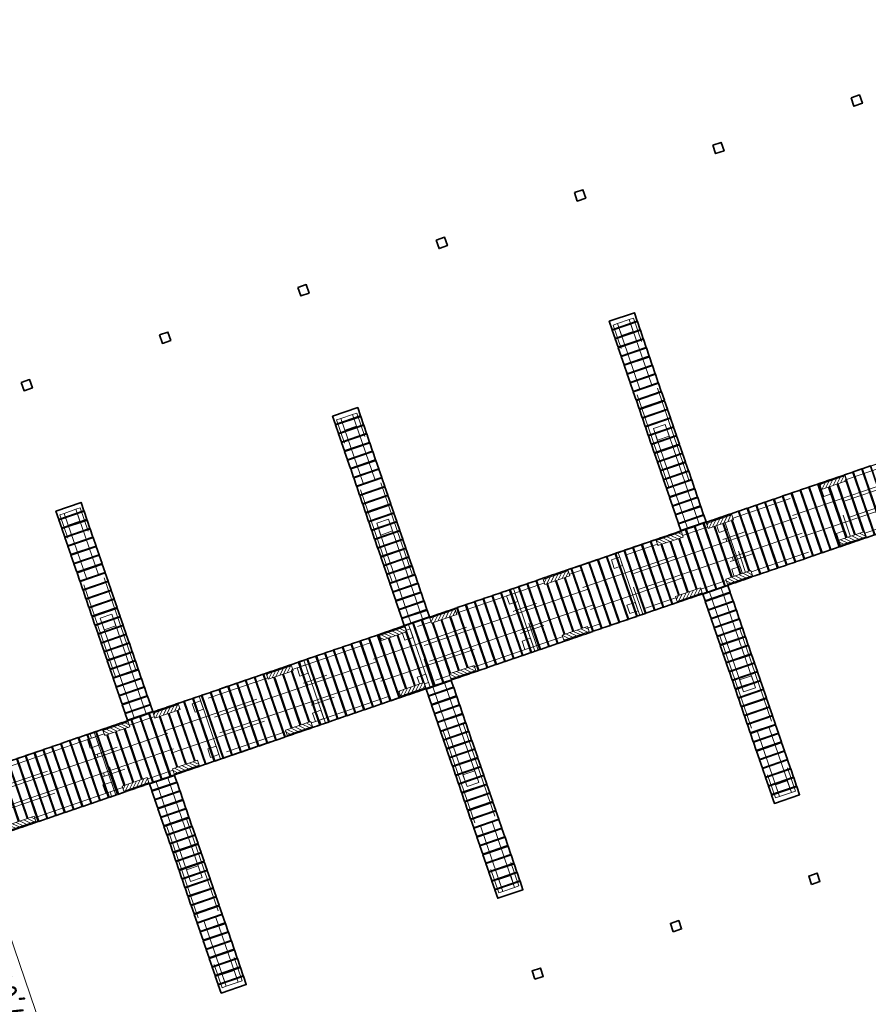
# Model space of a CAD drawing. Header units: metres. Extents: x 264779 to 275389, y 575281 to 580396.
# Tile 5 of 174: x 265213 to 265232, y 576878 to 576900. Entities that reach past the tile are written whole.
import ezdxf

# ---------------------------------------------------------------- set-up
doc = ezdxf.new("R2010")
doc.units = ezdxf.units.M
doc.set_wipeout_variables(frame=1)
doc.linetypes.add('HIDDEN', pattern=[9.525, 6.35, -3.175])
doc.layers.add('B-WE-KL-TRACE-A', color=9, linetype='Continuous', lineweight=13, true_color=0x808080)
for name, color, linetype, lineweight in [('N-WA-RI-DETAIL1-G', 1, 'HIDDEN', 18), ('N-WE-IE-MEUBILAIR_WATERWEGMEUBILAIR_KIKKER-S', 11, 'Continuous', 18), ('N-XX-AL-TOPOGRAFIE-G', 7, 'Continuous', 35), ('X-XX-AL-AANPIJLING-T25', 7, 'Continuous', 25)]:
    doc.layers.add(name, color=color, linetype=linetype, lineweight=lineweight)
doc.layers.add('X-XX-AL-HULPLAAG-G', color=6, linetype='Continuous', lineweight=18, plot=False)
doc.styles.add('NLCS-ISO-ANNOTATIVE-T25', font='NLCS-ISO.ttf', dxfattribs={"height": 2.5})
doc.dimstyles.new('NLCS-ANNOTATIVE-T25-SCHRAP', dxfattribs={"dimtxt": 2.5, "dimasz": 1.4, "dimexe": 2, "dimexo": 2, "dimgap": 0.7, "dimtad": 1, "dimzin": 0, "dimtxsty": 'NLCS-ISO-ANNOTATIVE-T25', "dimblk": 'OBLIQUE', "dimcen": 2.5, "dimdle": 2, "dimclrd": 256, "dimclre": 256, "dimclrt": 256, "dimadec": 1, "dimazin": 0, "dimtfac": 1, "dimtofl": 0, "dimtmove": 1, "dimatfit": 0, "dimldrblk": 'OBLIQUE', "dimfxl": 2, "dimfxlon": 1, "dimtfillclr": 256, "dimtolj": 1, "dimtzin": 0, "dimlwd": 18, "dimlwe": 18, "dimarcsym": 0})

# ---------------------------------------------------------------- blocks, each defined once
blk = doc.blocks.new('_Oblique')
at = {"color": 0, "linetype": 'ByBlock', "lineweight": -2}
blk.add_line((-0.5, -0.5), (0.5, 0.5), dxfattribs=at)
blk = doc.blocks.new('*D231')
at = {"layer": 'Defpoints', "color": 0, "transparency": 16777216}
for p in [(265212.577, 576882.13), (265211.643, 576881.81), (265214.848, 576875.508)]:
    blk.add_point(p, dxfattribs=at)
at = {"layer": 'X-XX-AL-AANPIJLING-T25', "lineweight": 18, "transparency": 16777216}
for p, q in [((265214.043, 576874.81), (265211.513, 576882.188)), ((265212.021, 576881.939), (265211.265, 576881.68)), ((265214.292, 576875.318), (265213.535, 576875.058))]:
    blk.add_line(p, q, dxfattribs=at)
at = {"layer": 'X-XX-AL-AANPIJLING-T25', "lineweight": 18, "transparency": 16777216, "xscale": 0.28, "yscale": 0.28, "zscale": 0.28}
for p, rotation in [((265211.643, 576881.81), 108.9252019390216), ((265213.913, 576875.188), 288.9252019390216)]:
    blk.add_blockref('_Oblique', p, dxfattribs=dict(at, rotation=rotation))
at = {"layer": 'X-XX-AL-AANPIJLING-T25', "transparency": 16777216, "insert": (265212.362, 576878.356), "char_height": 0.5, "attachment_point": 5, "rotation": 108.9252, "style": 'NLCS-ISO-ANNOTATIVE-T25', "bg_fill": 3, "box_fill_scale": 1.1, "bg_fill_color": 256, "bg_fill_true_color": 13158600, "bg_fill_transparency": 0}
blk.add_mtext('\\A1;7,00', dxfattribs=at)
blk = doc.blocks.new('*D235')
at = {"layer": 'Defpoints', "color": 0, "transparency": 16777216}
for p in [(265211.78, 576894.014), (265206.753, 576890.176), (265213.402, 576889.284)]:
    blk.add_point(p, dxfattribs=at)
at = {"layer": 'X-XX-AL-AANPIJLING-T25', "lineweight": 18, "transparency": 16777216}
for p, q in [((265211.91, 576893.635), (265211.65, 576894.392)), ((265205.726, 576891.938), (265212.158, 576894.143)), ((265206.234, 576891.689), (265205.975, 576892.446))]:
    blk.add_line(p, q, dxfattribs=at)
at = {"layer": 'X-XX-AL-AANPIJLING-T25', "lineweight": 18, "transparency": 16777216, "xscale": 0.28, "yscale": 0.28, "zscale": 0.28}
for p, rotation in [((265211.78, 576894.014), 18.9252019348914), ((265206.104, 576892.068), 198.9252019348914)]:
    blk.add_blockref('_Oblique', p, dxfattribs=dict(at, rotation=rotation))
at = {"layer": 'X-XX-AL-AANPIJLING-T25', "transparency": 16777216, "insert": (265208.8, 576893.457), "char_height": 0.5, "attachment_point": 5, "rotation": 18.9252, "style": 'NLCS-ISO-ANNOTATIVE-T25', "bg_fill": 3, "box_fill_scale": 1.1, "bg_fill_color": 256, "bg_fill_true_color": 13158600, "bg_fill_transparency": 0}
blk.add_mtext('\\A1;6,00', dxfattribs=at)
blk = doc.blocks.new('Kikker')
blk.add_wipeout([(0, 0.6), (0, 0), (3, 0), (3, 0.6)])
at = {"layer": 'N-WE-IE-MEUBILAIR_WATERWEGMEUBILAIR_KIKKER-S'}
h = blk.add_hatch(dxfattribs=at)
h.set_pattern_fill('ANSI31', color=256, scale=0.1, angle=-138.5509)
h.set_pattern_definition([(225, (1.68545, 2.0885), (0.224506, -0.224506), [])])
h.paths.add_polyline_path([(3, 0), (0, 0), (0, 0.6), (3, 0.6)])
blk.add_lwpolyline([(3, 0), (0, 0), (0, 0.6), (3, 0.6)], close=True, dxfattribs=at)

msp = doc.modelspace()

# ---------------------------------------------------------------- hatches: boundary and pattern name
at = {"layer": 'B-WE-KL-TRACE-A'}
h = msp.add_hatch(dxfattribs=at)
h.set_pattern_fill('DOTS', color=256, scale=0.5)
h.set_pattern_definition([(360, (265213.50372, 576754.34745), (0.079375, 0.15875), [0, -0.15875])])
edge = h.paths.add_edge_path()
edge.add_line((265245.427, 576937.04), (265177.867, 576914.053))
edge.add_arc((265180.15, 576907.436), 7, 109.0342, 199.0537)
edge.add_line((265173.534, 576905.151), (265198.213, 576833.693))
edge.add_line((265198.213, 576833.693), (265187.391, 576829.955))
edge.add_line((265187.391, 576829.955), (265213.504, 576754.347))
edge.add_line((265213.504, 576754.347), (265157.98, 576735.275))
edge.add_line((265157.98, 576735.275), (265156.42, 576734.739))
edge.add_line((265156.42, 576734.739), (265144.825, 576730.757))
edge.add_line((265144.825, 576730.757), (265165.437, 576670.748))
edge.add_line((265165.437, 576670.748), (265167.329, 576671.398))
edge.add_line((265167.329, 576671.398), (265174.209, 576651.367))
edge.add_line((265174.209, 576651.367), (265191.294, 576657.235))
edge.add_line((265191.294, 576657.235), (265191.904, 576655.462))
edge.add_line((265191.904, 576655.462), (265217.468, 576664.243))
edge.add_line((265217.468, 576664.243), (265217.969, 576662.782))
edge.add_line((265217.969, 576662.782), (265246.735, 576672.662))
edge.add_line((265246.735, 576672.662), (265218.131, 576755.937))
edge.add_line((265218.131, 576755.937), (265215.395, 576754.997))
edge.add_line((265215.395, 576754.997), (265189.934, 576828.717))
edge.add_line((265189.934, 576828.717), (265200.757, 576832.455))
edge.add_line((265200.757, 576832.455), (265175.424, 576905.804))
edge.add_arc((265180.15, 576907.436), 5, 109.0788, 199.0537, ccw=False)
edge.add_line((265178.516, 576912.161), (265246.071, 576935.147))
edge.add_line((265246.071, 576935.147), (265245.427, 576937.04))
h.paths.add_polyline_path([(265147.366, 576729.515), (265166.679, 576673.289), (265168.57, 576673.939), (265175.451, 576653.908), (265192.536, 576659.776), (265193.145, 576658.003), (265218.709, 576666.784), (265219.211, 576665.323), (265244.194, 576673.904), (265216.889, 576753.395)], flags=16)

# ---------------------------------------------------------------- linework, layer by layer
at = {"layer": 'N-WA-RI-DETAIL1-G', "ltscale": 0.35, "flags": 128}
for points in [[(265227.664, 576888.878), (265226.075, 576893.513), (265225.981, 576893.481), (265227.57, 576888.845)], [(265226.075, 576893.513), (265226.34, 576893.604), (265226.431, 576893.339), (265226.166, 576893.248)], [(265227.929, 576888.969), (265226.34, 576893.604), (265226.435, 576893.636), (265228.024, 576889.001)], [(265219.832, 576891.372), (265220.097, 576891.463), (265220.188, 576891.198), (265219.923, 576891.108)], [(265221.686, 576886.828), (265220.097, 576891.463), (265220.191, 576891.496), (265221.781, 576886.861)], [(265221.421, 576886.737), (265219.832, 576891.372), (265219.737, 576891.34), (265221.327, 576886.705)], [(265226.886, 576891.148), (265227.151, 576891.239), (265227.242, 576890.974), (265226.977, 576890.883)], [(265233.127, 576890.645), (265228.397, 576889.023), (265228.364, 576889.118), (265233.094, 576890.74)], [(265233.273, 576890.217), (265228.544, 576888.595), (265228.519, 576888.666), (265233.249, 576890.288)], [(265230.821, 576889.971), (265231.307, 576888.552), (265231.378, 576888.576), (265230.892, 576889.995)], [(265233.395, 576889.862), (265228.665, 576888.241), (265228.69, 576888.17), (265233.419, 576889.791)], [(265230.667, 576889.802), (265230.856, 576889.867), (265230.921, 576889.677), (265230.732, 576889.613)], [(265213.589, 576889.232), (265213.854, 576889.323), (265213.944, 576889.058), (265213.68, 576888.967)], [(265215.443, 576884.688), (265213.854, 576889.323), (265213.948, 576889.355), (265215.537, 576884.72)], [(265233.542, 576889.434), (265228.812, 576887.813), (265228.844, 576887.718), (265233.574, 576889.34)], [(265220.643, 576889.008), (265220.908, 576889.098), (265220.998, 576888.834), (265220.734, 576888.743)], [(265228.397, 576889.023), (265223.667, 576887.402), (265223.635, 576887.496), (265228.364, 576889.118)], [(265228.302, 576888.991), (265228.491, 576889.056), (265228.556, 576888.867), (265228.367, 576888.802)], [(265228.456, 576889.16), (265228.942, 576887.741), (265229.013, 576887.765), (265228.527, 576889.184)], [(265231.082, 576888.591), (265231.271, 576888.656), (265231.207, 576888.845), (265231.017, 576888.78)], [(265228.544, 576888.595), (265223.814, 576886.974), (265223.79, 576887.045), (265228.519, 576888.666)], [(265226.091, 576888.349), (265226.577, 576886.93), (265226.648, 576886.954), (265226.162, 576888.373)], [(265228.665, 576888.241), (265223.936, 576886.619), (265223.96, 576886.548), (265228.69, 576888.17)], [(265225.937, 576888.18), (265226.127, 576888.245), (265226.191, 576888.056), (265226.002, 576887.991)], [(265228.717, 576887.78), (265228.907, 576887.845), (265228.842, 576888.034), (265228.653, 576887.969)], [(265228.812, 576887.813), (265224.082, 576886.191), (265224.115, 576886.096), (265228.844, 576887.718)], [(265223.667, 576887.402), (265218.937, 576885.78), (265218.905, 576885.875), (265223.635, 576887.496)], [(265223.726, 576887.538), (265224.213, 576886.119), (265224.284, 576886.144), (265223.797, 576887.562)], [(265228.144, 576887.478), (265229.734, 576882.843), (265229.639, 576882.81), (265228.05, 576887.445)], [(265228.409, 576887.569), (265229.999, 576882.934), (265230.093, 576882.966), (265228.504, 576887.601)], [(265223.573, 576887.369), (265223.762, 576887.434), (265223.827, 576887.245), (265223.637, 576887.18)], [(265226.353, 576886.969), (265226.542, 576887.034), (265226.477, 576887.223), (265226.288, 576887.158)], [(265223.814, 576886.974), (265219.084, 576885.352), (265219.06, 576885.423), (265223.79, 576887.045)], [(265214.4, 576886.867), (265214.664, 576886.958), (265214.755, 576886.693), (265214.49, 576886.602)], [(265223.936, 576886.619), (265219.206, 576884.997), (265219.23, 576884.926), (265223.96, 576886.548)], [(265221.208, 576886.558), (265221.397, 576886.623), (265221.462, 576886.434), (265221.273, 576886.369)], [(265221.361, 576886.727), (265221.848, 576885.308), (265221.919, 576885.333), (265221.432, 576886.752)], [(265223.988, 576886.158), (265224.177, 576886.223), (265224.112, 576886.412), (265223.923, 576886.348)], [(265224.082, 576886.191), (265219.353, 576884.569), (265219.385, 576884.475), (265224.115, 576886.096)], [(265218.996, 576885.916), (265219.483, 576884.498), (265219.554, 576884.522), (265219.067, 576885.941)], [(265218.937, 576885.78), (265214.208, 576884.158), (265214.175, 576884.253), (265218.905, 576885.875)], [(265218.843, 576885.748), (265219.032, 576885.812), (265219.097, 576885.623), (265218.908, 576885.558)], [(265221.623, 576885.348), (265221.812, 576885.412), (265221.747, 576885.602), (265221.558, 576885.537)], [(265222.166, 576885.428), (265223.755, 576880.793), (265223.85, 576880.825), (265222.261, 576885.461)], [(265228.923, 576885.208), (265229.188, 576885.298), (265229.097, 576885.563), (265228.832, 576885.473)], [(265219.084, 576885.352), (265214.354, 576883.73), (265214.33, 576883.801), (265219.06, 576885.423)], [(265221.901, 576885.337), (265223.49, 576880.702), (265223.396, 576880.67), (265221.807, 576885.305)], [(265216.478, 576884.937), (265216.667, 576885.002), (265216.732, 576884.812), (265216.543, 576884.748)], [(265216.632, 576885.106), (265217.118, 576883.687), (265217.189, 576883.711), (265216.702, 576885.13)], [(265219.206, 576884.997), (265214.476, 576883.376), (265214.5, 576883.305), (265219.23, 576884.926)], [(265219.258, 576884.537), (265219.447, 576884.602), (265219.382, 576884.791), (265219.193, 576884.726)], [(265219.353, 576884.569), (265214.623, 576882.948), (265214.655, 576882.853), (265219.385, 576884.475)], [(265214.208, 576884.158), (265209.478, 576882.537), (265209.446, 576882.631), (265214.175, 576884.253)], [(265214.113, 576884.126), (265214.302, 576884.191), (265214.367, 576884.002), (265214.178, 576883.937)], [(265214.267, 576884.295), (265214.753, 576882.876), (265214.824, 576882.9), (265214.338, 576884.319)], [(265216.893, 576883.726), (265217.082, 576883.791), (265217.017, 576883.98), (265216.828, 576883.915)], [(265215.923, 576883.288), (265217.512, 576878.652), (265217.607, 576878.685), (265216.017, 576883.32)], [(265222.68, 576883.067), (265222.944, 576883.158), (265222.854, 576883.423), (265222.589, 576883.332)], [(265214.528, 576882.915), (265214.717, 576882.98), (265214.653, 576883.169), (265214.463, 576883.104)], [(265215.658, 576883.197), (265217.247, 576878.562), (265217.153, 576878.529), (265215.563, 576883.164)], [(265229.734, 576882.843), (265229.999, 576882.934), (265229.908, 576883.198), (265229.643, 576883.108)], [(265216.436, 576880.926), (265216.701, 576881.017), (265216.61, 576881.282), (265216.346, 576881.191)], [(265223.49, 576880.702), (265223.755, 576880.793), (265223.665, 576881.058), (265223.4, 576880.967)], [(265217.247, 576878.562), (265217.512, 576878.652), (265217.421, 576878.917), (265217.156, 576878.826)]]:
    msp.add_lwpolyline(points, close=True, dxfattribs=at)
at = {"layer": 'N-XX-AL-TOPOGRAFIE-G', "flags": 128}
for points in [[(265231.348, 576898.608), (265231.537, 576898.673), (265231.602, 576898.484), (265231.412, 576898.419)], [(265228.226, 576897.538), (265228.415, 576897.603), (265228.48, 576897.414), (265228.291, 576897.349)], [(265225.104, 576896.468), (265225.294, 576896.533), (265225.358, 576896.344), (265225.169, 576896.279)], [(265221.983, 576895.398), (265222.172, 576895.462), (265222.237, 576895.273), (265222.048, 576895.208)], [(265218.861, 576894.327), (265219.05, 576894.392), (265219.115, 576894.203), (265218.926, 576894.138)], [(265225.888, 576893.565), (265225.953, 576893.376), (265226.521, 576893.571), (265226.456, 576893.76)], [(265225.956, 576893.367), (265226.021, 576893.177), (265226.589, 576893.372), (265226.524, 576893.561)], [(265215.74, 576893.257), (265215.929, 576893.322), (265215.994, 576893.133), (265215.804, 576893.068)], [(265226.024, 576893.168), (265226.089, 576892.979), (265226.657, 576893.173), (265226.592, 576893.362)], [(265226.093, 576892.969), (265226.157, 576892.78), (265226.725, 576892.975), (265226.66, 576893.164)], [(265226.161, 576892.771), (265226.225, 576892.581), (265226.793, 576892.776), (265226.728, 576892.965)], [(265226.229, 576892.572), (265226.294, 576892.383), (265226.861, 576892.577), (265226.796, 576892.767)], [(265226.297, 576892.373), (265226.362, 576892.184), (265226.929, 576892.379), (265226.864, 576892.568)], [(265226.365, 576892.175), (265226.43, 576891.985), (265226.997, 576892.18), (265226.933, 576892.369)], [(265212.618, 576892.187), (265212.807, 576892.252), (265212.872, 576892.062), (265212.683, 576891.997)], [(265226.433, 576891.976), (265226.498, 576891.787), (265227.065, 576891.981), (265227.001, 576892.171)], [(265226.501, 576891.777), (265226.566, 576891.588), (265227.134, 576891.783), (265227.069, 576891.972)], [(265226.569, 576891.579), (265226.634, 576891.39), (265227.202, 576891.584), (265227.137, 576891.773)], [(265219.645, 576891.425), (265219.71, 576891.235), (265220.277, 576891.43), (265220.213, 576891.619)], [(265226.637, 576891.38), (265226.702, 576891.191), (265227.27, 576891.385), (265227.205, 576891.575)], [(265219.713, 576891.226), (265219.778, 576891.037), (265220.345, 576891.231), (265220.281, 576891.421)], [(265219.781, 576891.027), (265219.846, 576890.838), (265220.414, 576891.033), (265220.349, 576891.222)], [(265226.705, 576891.181), (265226.77, 576890.992), (265227.338, 576891.187), (265227.273, 576891.376)], [(265219.849, 576890.829), (265219.914, 576890.639), (265220.482, 576890.834), (265220.417, 576891.023)], [(265226.774, 576890.983), (265226.838, 576890.794), (265227.406, 576890.988), (265227.341, 576891.177)], [(265219.917, 576890.63), (265219.982, 576890.441), (265220.55, 576890.635), (265220.485, 576890.825)], [(265226.842, 576890.784), (265226.907, 576890.595), (265227.474, 576890.79), (265227.409, 576890.979)], [(265226.91, 576890.585), (265226.975, 576890.396), (265227.542, 576890.591), (265227.477, 576890.78)], [(265219.986, 576890.431), (265220.05, 576890.242), (265220.618, 576890.437), (265220.553, 576890.626)], [(265226.978, 576890.387), (265227.043, 576890.198), (265227.61, 576890.392), (265227.546, 576890.581)], [(265220.054, 576890.233), (265220.118, 576890.044), (265220.686, 576890.238), (265220.621, 576890.427)], [(265227.046, 576890.188), (265227.111, 576889.999), (265227.678, 576890.194), (265227.614, 576890.383)], [(265220.122, 576890.034), (265220.187, 576889.845), (265220.754, 576890.039), (265220.689, 576890.229)], [(265227.114, 576889.99), (265227.179, 576889.8), (265227.747, 576889.995), (265227.682, 576890.184)], [(265231.686, 576888.681), (265231.875, 576888.746), (265231.388, 576890.165), (265231.199, 576890.1)], [(265231.884, 576888.75), (265232.073, 576888.814), (265231.587, 576890.233), (265231.398, 576890.168)], [(265232.083, 576888.818), (265232.272, 576888.883), (265231.786, 576890.301), (265231.596, 576890.237)], [(265220.19, 576889.835), (265220.255, 576889.646), (265220.822, 576889.841), (265220.757, 576890.03)], [(265227.182, 576889.791), (265227.247, 576889.602), (265227.815, 576889.796), (265227.75, 576889.985)], [(265230.891, 576888.409), (265231.08, 576888.474), (265230.594, 576889.893), (265230.404, 576889.828)], [(265231.09, 576888.477), (265231.279, 576888.542), (265230.792, 576889.961), (265230.603, 576889.896)], [(265231.288, 576888.545), (265231.477, 576888.61), (265230.991, 576890.029), (265230.802, 576889.964)], [(265231.487, 576888.613), (265231.676, 576888.678), (265231.19, 576890.097), (265231, 576890.032)], [(265220.258, 576889.637), (265220.323, 576889.448), (265220.89, 576889.642), (265220.826, 576889.831)], [(265227.25, 576889.592), (265227.315, 576889.403), (265227.883, 576889.598), (265227.818, 576889.787)], [(265230.295, 576888.205), (265230.484, 576888.27), (265229.998, 576889.688), (265229.808, 576889.624)], [(265230.494, 576888.273), (265230.683, 576888.338), (265230.196, 576889.757), (265230.007, 576889.692)], [(265230.692, 576888.341), (265230.881, 576888.406), (265230.395, 576889.825), (265230.206, 576889.76)], [(265220.326, 576889.438), (265220.391, 576889.249), (265220.958, 576889.444), (265220.894, 576889.633)], [(265227.318, 576889.394), (265227.383, 576889.204), (265227.951, 576889.399), (265227.886, 576889.588)], [(265229.699, 576888), (265229.888, 576888.065), (265229.402, 576889.484), (265229.213, 576889.419)], [(265229.898, 576888.068), (265230.087, 576888.133), (265229.6, 576889.552), (265229.411, 576889.487)], [(265230.096, 576888.137), (265230.286, 576888.201), (265229.799, 576889.62), (265229.61, 576889.555)], [(265220.394, 576889.239), (265220.459, 576889.05), (265221.027, 576889.245), (265220.962, 576889.434)], [(265220.462, 576889.041), (265220.527, 576888.852), (265221.095, 576889.046), (265221.03, 576889.235)], [(265227.387, 576889.195), (265227.451, 576889.006), (265228.019, 576889.2), (265227.954, 576889.39)], [(265229.103, 576887.796), (265229.292, 576887.861), (265228.806, 576889.28), (265228.617, 576889.215)], [(265229.302, 576887.864), (265229.491, 576887.929), (265229.004, 576889.348), (265228.815, 576889.283)], [(265229.5, 576887.932), (265229.69, 576887.997), (265229.203, 576889.416), (265229.014, 576889.351)], [(265213.538, 576888.887), (265213.603, 576888.698), (265214.17, 576888.892), (265214.106, 576889.081)], [(265220.53, 576888.842), (265220.595, 576888.653), (265221.163, 576888.848), (265221.098, 576889.037)], [(265227.455, 576888.996), (265227.507, 576888.845), (265228.074, 576889.04), (265228.022, 576889.191)], [(265228.309, 576887.524), (265228.498, 576887.588), (265228.011, 576889.007), (265227.822, 576888.943)], [(265228.507, 576887.592), (265228.696, 576887.657), (265228.21, 576889.075), (265228.021, 576889.011)], [(265228.706, 576887.66), (265228.895, 576887.725), (265228.408, 576889.144), (265228.219, 576889.079)], [(265228.904, 576887.728), (265229.094, 576887.793), (265228.607, 576889.212), (265228.418, 576889.147)], [(265213.606, 576888.688), (265213.671, 576888.499), (265214.238, 576888.693), (265214.174, 576888.883)], [(265220.598, 576888.644), (265220.663, 576888.454), (265221.231, 576888.649), (265221.166, 576888.838)], [(265227.713, 576887.319), (265227.902, 576887.384), (265227.415, 576888.803), (265227.226, 576888.738)], [(265227.911, 576887.387), (265228.1, 576887.452), (265227.614, 576888.871), (265227.425, 576888.806)], [(265228.11, 576887.455), (265228.299, 576887.52), (265227.813, 576888.939), (265227.623, 576888.874)], [(265213.674, 576888.489), (265213.739, 576888.3), (265214.307, 576888.495), (265214.242, 576888.684)], [(265220.667, 576888.445), (265220.731, 576888.256), (265221.299, 576888.45), (265221.234, 576888.639)], [(265227.117, 576887.115), (265227.306, 576887.18), (265226.819, 576888.599), (265226.63, 576888.534)], [(265227.315, 576887.183), (265227.504, 576887.248), (265227.018, 576888.667), (265226.829, 576888.602)], [(265227.514, 576887.251), (265227.703, 576887.316), (265227.217, 576888.735), (265227.027, 576888.67)], [(265213.742, 576888.291), (265213.807, 576888.102), (265214.375, 576888.296), (265214.31, 576888.485)], [(265220.735, 576888.246), (265220.8, 576888.057), (265221.367, 576888.252), (265221.302, 576888.441)], [(265226.521, 576886.911), (265226.71, 576886.975), (265226.223, 576888.394), (265226.034, 576888.33)], [(265226.719, 576886.979), (265226.909, 576887.044), (265226.422, 576888.462), (265226.233, 576888.398)], [(265226.918, 576887.047), (265227.107, 576887.112), (265226.621, 576888.531), (265226.431, 576888.466)], [(265213.81, 576888.092), (265213.875, 576887.903), (265214.443, 576888.098), (265214.378, 576888.287)], [(265220.803, 576888.048), (265220.868, 576887.858), (265221.435, 576888.053), (265221.37, 576888.242)], [(265225.726, 576886.638), (265225.915, 576886.703), (265225.429, 576888.122), (265225.24, 576888.057)], [(265225.925, 576886.706), (265226.114, 576886.771), (265225.627, 576888.19), (265225.438, 576888.125)], [(265226.123, 576886.774), (265226.313, 576886.839), (265225.826, 576888.258), (265225.637, 576888.193)], [(265226.322, 576886.842), (265226.511, 576886.907), (265226.025, 576888.326), (265225.836, 576888.261)], [(265213.879, 576887.893), (265213.943, 576887.704), (265214.511, 576887.899), (265214.446, 576888.088)], [(265213.947, 576887.695), (265214.011, 576887.506), (265214.579, 576887.7), (265214.514, 576887.889)], [(265220.871, 576887.849), (265220.936, 576887.66), (265221.503, 576887.854), (265221.439, 576888.044)], [(265225.13, 576886.434), (265225.319, 576886.499), (265224.833, 576887.918), (265224.644, 576887.853)], [(265225.329, 576886.502), (265225.518, 576886.567), (265225.031, 576887.986), (265224.842, 576887.921)], [(265225.527, 576886.57), (265225.717, 576886.635), (265225.23, 576888.054), (265225.041, 576887.989)], [(265214.015, 576887.496), (265214.08, 576887.307), (265214.647, 576887.502), (265214.582, 576887.691)], [(265220.939, 576887.65), (265221.004, 576887.461), (265221.571, 576887.656), (265221.507, 576887.845)], [(265224.534, 576886.229), (265224.723, 576886.294), (265224.237, 576887.713), (265224.048, 576887.648)], [(265224.733, 576886.298), (265224.922, 576886.362), (265224.436, 576887.781), (265224.246, 576887.717)], [(265224.931, 576886.366), (265225.121, 576886.431), (265224.634, 576887.85), (265224.445, 576887.785)], [(265214.083, 576887.298), (265214.148, 576887.108), (265214.715, 576887.303), (265214.65, 576887.492)], [(265221.007, 576887.452), (265221.072, 576887.262), (265221.64, 576887.457), (265221.575, 576887.646)], [(265221.075, 576887.253), (265221.14, 576887.064), (265221.708, 576887.258), (265221.643, 576887.448)], [(265223.938, 576886.025), (265224.127, 576886.09), (265223.641, 576887.509), (265223.452, 576887.444)], [(265224.137, 576886.093), (265224.326, 576886.158), (265223.84, 576887.577), (265223.65, 576887.512)], [(265224.336, 576886.161), (265224.525, 576886.226), (265224.038, 576887.645), (265223.849, 576887.58)], [(265228, 576887.407), (265228.051, 576887.256), (265228.619, 576887.45), (265228.567, 576887.602)], [(265214.151, 576887.099), (265214.216, 576886.91), (265214.783, 576887.104), (265214.719, 576887.293)], [(265221.143, 576887.054), (265221.208, 576886.865), (265221.776, 576887.06), (265221.711, 576887.249)], [(265223.144, 576885.753), (265223.333, 576885.818), (265222.846, 576887.237), (265222.657, 576887.172)], [(265223.342, 576885.821), (265223.531, 576885.886), (265223.045, 576887.305), (265222.856, 576887.24)], [(265223.541, 576885.889), (265223.73, 576885.954), (265223.244, 576887.373), (265223.054, 576887.308)], [(265223.74, 576885.957), (265223.929, 576886.022), (265223.442, 576887.441), (265223.253, 576887.376)], [(265228.055, 576887.246), (265228.12, 576887.057), (265228.687, 576887.252), (265228.622, 576887.441)], [(265228.123, 576887.048), (265228.188, 576886.858), (265228.755, 576887.053), (265228.69, 576887.242)], [(265214.219, 576886.9), (265214.284, 576886.711), (265214.851, 576886.906), (265214.787, 576887.095)], [(265221.211, 576886.856), (265221.263, 576886.704), (265221.831, 576886.899), (265221.779, 576887.05)], [(265222.548, 576885.548), (265222.737, 576885.613), (265222.25, 576887.032), (265222.061, 576886.967)], [(265222.746, 576885.617), (265222.936, 576885.681), (265222.449, 576887.1), (265222.26, 576887.035)], [(265222.945, 576885.685), (265223.134, 576885.749), (265222.648, 576887.168), (265222.459, 576887.104)], [(265228.191, 576886.849), (265228.256, 576886.66), (265228.823, 576886.854), (265228.759, 576887.044)], [(265214.287, 576886.702), (265214.352, 576886.512), (265214.92, 576886.707), (265214.855, 576886.896)], [(265221.952, 576885.344), (265222.141, 576885.409), (265221.654, 576886.828), (265221.465, 576886.763)], [(265222.15, 576885.412), (265222.34, 576885.477), (265221.853, 576886.896), (265221.664, 576886.831)], [(265222.349, 576885.48), (265222.538, 576885.545), (265222.052, 576886.964), (265221.863, 576886.899)], [(265228.259, 576886.65), (265228.324, 576886.461), (265228.891, 576886.656), (265228.827, 576886.845)], [(265214.355, 576886.503), (265214.42, 576886.314), (265214.988, 576886.508), (265214.923, 576886.698)], [(265221.157, 576885.072), (265221.346, 576885.136), (265220.86, 576886.555), (265220.671, 576886.491)], [(265221.356, 576885.14), (265221.545, 576885.205), (265221.059, 576886.624), (265220.869, 576886.559)], [(265221.554, 576885.208), (265221.744, 576885.273), (265221.257, 576886.692), (265221.068, 576886.627)], [(265221.753, 576885.276), (265221.942, 576885.341), (265221.456, 576886.76), (265221.267, 576886.695)], [(265228.327, 576886.452), (265228.392, 576886.263), (265228.96, 576886.457), (265228.895, 576886.646)], [(265214.423, 576886.304), (265214.488, 576886.115), (265215.056, 576886.31), (265214.991, 576886.499)], [(265220.561, 576884.867), (265220.75, 576884.932), (265220.264, 576886.351), (265220.075, 576886.286)], [(265220.76, 576884.935), (265220.949, 576885), (265220.463, 576886.419), (265220.273, 576886.354)], [(265220.959, 576885.004), (265221.148, 576885.068), (265220.661, 576886.487), (265220.472, 576886.422)], [(265228.395, 576886.253), (265228.46, 576886.064), (265229.028, 576886.258), (265228.963, 576886.448)], [(265214.491, 576886.106), (265214.556, 576885.916), (265215.124, 576886.111), (265215.059, 576886.3)], [(265219.965, 576884.663), (265220.154, 576884.728), (265219.668, 576886.147), (265219.479, 576886.082)], [(265220.164, 576884.731), (265220.353, 576884.796), (265219.867, 576886.215), (265219.677, 576886.15)], [(265220.363, 576884.799), (265220.552, 576884.864), (265220.065, 576886.283), (265219.876, 576886.218)], [(265228.463, 576886.054), (265228.528, 576885.865), (265229.096, 576886.06), (265229.031, 576886.249)], [(265214.56, 576885.907), (265214.624, 576885.718), (265215.192, 576885.912), (265215.127, 576886.102)], [(265214.628, 576885.708), (265214.693, 576885.519), (265215.26, 576885.714), (265215.195, 576885.903)], [(265219.369, 576884.459), (265219.559, 576884.524), (265219.072, 576885.942), (265218.883, 576885.878)], [(265219.568, 576884.527), (265219.757, 576884.592), (265219.271, 576886.011), (265219.081, 576885.946)], [(265219.767, 576884.595), (265219.956, 576884.66), (265219.469, 576886.079), (265219.28, 576886.014)], [(265228.531, 576885.856), (265228.596, 576885.667), (265229.164, 576885.861), (265229.099, 576886.05)], [(265214.696, 576885.51), (265214.761, 576885.32), (265215.328, 576885.515), (265215.263, 576885.704)], [(265218.575, 576884.186), (265218.764, 576884.251), (265218.277, 576885.67), (265218.088, 576885.605)], [(265218.773, 576884.254), (265218.963, 576884.319), (265218.476, 576885.738), (265218.287, 576885.673)], [(265218.972, 576884.322), (265219.161, 576884.387), (265218.675, 576885.806), (265218.486, 576885.741)], [(265219.171, 576884.391), (265219.36, 576884.455), (265218.873, 576885.874), (265218.684, 576885.809)], [(265228.6, 576885.657), (265228.664, 576885.468), (265229.232, 576885.663), (265229.167, 576885.852)], [(265214.764, 576885.311), (265214.829, 576885.122), (265215.396, 576885.316), (265215.331, 576885.506)], [(265217.979, 576883.982), (265218.168, 576884.047), (265217.681, 576885.466), (265217.492, 576885.401)], [(265218.177, 576884.05), (265218.367, 576884.115), (265217.88, 576885.534), (265217.691, 576885.469)], [(265218.376, 576884.118), (265218.565, 576884.183), (265218.079, 576885.602), (265217.89, 576885.537)], [(265221.756, 576885.266), (265221.808, 576885.115), (265222.376, 576885.31), (265222.324, 576885.461)], [(265228.668, 576885.458), (265228.733, 576885.269), (265229.3, 576885.464), (265229.235, 576885.653)], [(265228.736, 576885.26), (265228.801, 576885.071), (265229.368, 576885.265), (265229.303, 576885.454)], [(265214.832, 576885.112), (265214.897, 576884.923), (265215.464, 576885.118), (265215.4, 576885.307)], [(265217.383, 576883.778), (265217.572, 576883.842), (265217.086, 576885.261), (265216.896, 576885.196)], [(265217.582, 576883.846), (265217.771, 576883.911), (265217.284, 576885.329), (265217.095, 576885.265)], [(265217.78, 576883.914), (265217.969, 576883.979), (265217.483, 576885.398), (265217.294, 576885.333)], [(265221.812, 576885.106), (265221.876, 576884.917), (265222.444, 576885.111), (265222.379, 576885.3)], [(265228.804, 576885.061), (265228.869, 576884.872), (265229.436, 576885.067), (265229.372, 576885.256)], [(265214.9, 576884.914), (265214.965, 576884.725), (265215.533, 576884.919), (265215.468, 576885.108)], [(265216.787, 576883.573), (265216.976, 576883.638), (265216.49, 576885.057), (265216.3, 576884.992)], [(265216.986, 576883.641), (265217.175, 576883.706), (265216.688, 576885.125), (265216.499, 576885.06)], [(265217.184, 576883.709), (265217.373, 576883.774), (265216.887, 576885.193), (265216.698, 576885.128)], [(265221.88, 576884.907), (265221.944, 576884.718), (265222.512, 576884.912), (265222.447, 576885.102)], [(265228.872, 576884.863), (265228.937, 576884.673), (265229.504, 576884.868), (265229.44, 576885.057)], [(265214.968, 576884.715), (265215.02, 576884.564), (265215.588, 576884.758), (265215.536, 576884.91)], [(265215.992, 576883.301), (265216.182, 576883.366), (265215.695, 576884.785), (265215.506, 576884.72)], [(265216.191, 576883.369), (265216.38, 576883.434), (265215.894, 576884.853), (265215.704, 576884.788)], [(265216.39, 576883.437), (265216.579, 576883.502), (265216.092, 576884.921), (265215.903, 576884.856)], [(265216.588, 576883.505), (265216.777, 576883.57), (265216.291, 576884.989), (265216.102, 576884.924)], [(265221.948, 576884.708), (265222.013, 576884.519), (265222.58, 576884.714), (265222.515, 576884.903)], [(265228.94, 576884.664), (265229.005, 576884.475), (265229.573, 576884.669), (265229.508, 576884.858)], [(265215.396, 576883.096), (265215.586, 576883.161), (265215.099, 576884.58), (265214.91, 576884.515)], [(265215.595, 576883.165), (265215.784, 576883.229), (265215.298, 576884.648), (265215.109, 576884.583)], [(265215.794, 576883.233), (265215.983, 576883.298), (265215.496, 576884.716), (265215.307, 576884.652)], [(265222.016, 576884.51), (265222.081, 576884.321), (265222.648, 576884.515), (265222.583, 576884.704)], [(265229.008, 576884.465), (265229.073, 576884.276), (265229.641, 576884.471), (265229.576, 576884.66)], [(265214.8, 576882.892), (265214.99, 576882.957), (265214.503, 576884.376), (265214.314, 576884.311)], [(265214.999, 576882.96), (265215.188, 576883.025), (265214.702, 576884.444), (265214.513, 576884.379)], [(265215.198, 576883.028), (265215.387, 576883.093), (265214.9, 576884.512), (265214.711, 576884.447)], [(265222.084, 576884.311), (265222.149, 576884.122), (265222.716, 576884.317), (265222.652, 576884.506)], [(265229.076, 576884.267), (265229.141, 576884.077), (265229.709, 576884.272), (265229.644, 576884.461)], [(265214.204, 576882.688), (265214.394, 576882.753), (265213.907, 576884.172), (265213.718, 576884.107)], [(265214.403, 576882.756), (265214.592, 576882.821), (265214.106, 576884.24), (265213.917, 576884.175)], [(265214.602, 576882.824), (265214.791, 576882.889), (265214.304, 576884.308), (265214.115, 576884.243)], [(265222.152, 576884.112), (265222.217, 576883.923), (265222.784, 576884.118), (265222.72, 576884.307)], [(265229.144, 576884.068), (265229.209, 576883.879), (265229.777, 576884.073), (265229.712, 576884.263)], [(265213.41, 576882.415), (265213.599, 576882.48), (265213.113, 576883.899), (265212.923, 576883.834)], [(265213.609, 576882.483), (265213.798, 576882.548), (265213.311, 576883.967), (265213.122, 576883.902)], [(265213.807, 576882.552), (265213.996, 576882.616), (265213.51, 576884.035), (265213.321, 576883.97)], [(265214.006, 576882.62), (265214.195, 576882.685), (265213.709, 576884.103), (265213.519, 576884.039)], [(265222.22, 576883.914), (265222.285, 576883.725), (265222.853, 576883.919), (265222.788, 576884.108)], [(265222.288, 576883.715), (265222.353, 576883.526), (265222.921, 576883.721), (265222.856, 576883.91)], [(265229.213, 576883.869), (265229.277, 576883.68), (265229.845, 576883.875), (265229.78, 576884.064)], [(265213.211, 576882.347), (265213.4, 576882.412), (265212.914, 576883.831), (265212.725, 576883.766)], [(265222.356, 576883.517), (265222.421, 576883.327), (265222.989, 576883.522), (265222.924, 576883.711)], [(265229.281, 576883.671), (265229.346, 576883.481), (265229.913, 576883.676), (265229.848, 576883.865)], [(265229.349, 576883.472), (265229.414, 576883.283), (265229.981, 576883.477), (265229.916, 576883.667)], [(265222.424, 576883.318), (265222.489, 576883.129), (265223.057, 576883.323), (265222.992, 576883.512)], [(265229.417, 576883.273), (265229.482, 576883.084), (265230.049, 576883.279), (265229.984, 576883.468)], [(265215.513, 576883.126), (265215.565, 576882.975), (265216.133, 576883.169), (265216.081, 576883.32)], [(265222.493, 576883.119), (265222.557, 576882.93), (265223.125, 576883.125), (265223.06, 576883.314)], [(265229.485, 576883.075), (265229.55, 576882.885), (265230.117, 576883.08), (265230.053, 576883.269)], [(265215.568, 576882.965), (265215.633, 576882.776), (265216.201, 576882.97), (265216.136, 576883.16)], [(265222.561, 576882.921), (265222.626, 576882.731), (265223.193, 576882.926), (265223.128, 576883.115)], [(265229.553, 576882.876), (265229.618, 576882.687), (265230.186, 576882.881), (265230.121, 576883.071)], [(265215.636, 576882.766), (265215.701, 576882.577), (265216.269, 576882.772), (265216.204, 576882.961)], [(265222.629, 576882.722), (265222.694, 576882.533), (265223.261, 576882.727), (265223.196, 576882.917)], [(265215.705, 576882.568), (265215.769, 576882.379), (265216.337, 576882.573), (265216.272, 576882.762)], [(265215.773, 576882.369), (265215.837, 576882.18), (265216.405, 576882.375), (265216.34, 576882.564)], [(265222.697, 576882.523), (265222.762, 576882.334), (265223.329, 576882.529), (265223.264, 576882.718)], [(265215.841, 576882.17), (265215.906, 576881.981), (265216.473, 576882.176), (265216.408, 576882.365)], [(265222.765, 576882.325), (265222.83, 576882.135), (265223.397, 576882.33), (265223.333, 576882.519)], [(265215.909, 576881.972), (265215.974, 576881.783), (265216.541, 576881.977), (265216.476, 576882.166)], [(265222.833, 576882.126), (265222.898, 576881.937), (265223.466, 576882.131), (265223.401, 576882.321)], [(265222.901, 576881.927), (265222.966, 576881.738), (265223.534, 576881.933), (265223.469, 576882.122)], [(265215.977, 576881.773), (265216.042, 576881.584), (265216.609, 576881.779), (265216.545, 576881.968)], [(265222.969, 576881.729), (265223.034, 576881.539), (265223.602, 576881.734), (265223.537, 576881.923)], [(265216.045, 576881.575), (265216.11, 576881.385), (265216.677, 576881.58), (265216.613, 576881.769)], [(265223.037, 576881.53), (265223.102, 576881.341), (265223.67, 576881.535), (265223.605, 576881.725)], [(265216.113, 576881.376), (265216.178, 576881.187), (265216.746, 576881.381), (265216.681, 576881.571)], [(265223.106, 576881.331), (265223.17, 576881.142), (265223.738, 576881.337), (265223.673, 576881.526)], [(265216.181, 576881.177), (265216.246, 576880.988), (265216.814, 576881.183), (265216.749, 576881.372)], [(265223.174, 576881.133), (265223.239, 576880.944), (265223.806, 576881.138), (265223.741, 576881.327)], [(265216.249, 576880.979), (265216.314, 576880.789), (265216.882, 576880.984), (265216.817, 576881.173)], [(265223.242, 576880.934), (265223.307, 576880.745), (265223.874, 576880.939), (265223.809, 576881.129)], [(265230.456, 576880.86), (265230.645, 576880.925), (265230.58, 576881.114), (265230.391, 576881.049)], [(265216.317, 576880.78), (265216.382, 576880.591), (265216.95, 576880.785), (265216.885, 576880.975)], [(265223.31, 576880.735), (265223.375, 576880.546), (265223.942, 576880.741), (265223.877, 576880.93)], [(265216.386, 576880.581), (265216.45, 576880.392), (265217.018, 576880.587), (265216.953, 576880.776)], [(265216.454, 576880.383), (265216.519, 576880.193), (265217.086, 576880.388), (265217.021, 576880.577)], [(265216.522, 576880.184), (265216.587, 576879.995), (265217.154, 576880.189), (265217.089, 576880.379)], [(265216.59, 576879.985), (265216.655, 576879.796), (265217.222, 576879.991), (265217.157, 576880.18)], [(265216.658, 576879.787), (265216.723, 576879.598), (265217.29, 576879.792), (265217.226, 576879.981)], [(265227.334, 576879.79), (265227.523, 576879.854), (265227.459, 576880.044), (265227.269, 576879.979)], [(265216.726, 576879.588), (265216.791, 576879.399), (265217.359, 576879.593), (265217.294, 576879.783)], [(265216.794, 576879.389), (265216.859, 576879.2), (265217.427, 576879.395), (265217.362, 576879.584)], [(265216.862, 576879.191), (265216.927, 576879.002), (265217.495, 576879.196), (265217.43, 576879.385)], [(265216.93, 576878.992), (265216.995, 576878.803), (265217.563, 576878.998), (265217.498, 576879.187)], [(265216.999, 576878.793), (265217.063, 576878.604), (265217.631, 576878.799), (265217.566, 576878.988)], [(265217.067, 576878.595), (265217.132, 576878.406), (265217.699, 576878.6), (265217.634, 576878.789)], [(265224.213, 576878.719), (265224.402, 576878.784), (265224.337, 576878.973), (265224.148, 576878.908)]]:
    msp.add_lwpolyline(points, close=True, dxfattribs=at)
at = {"layer": 'X-XX-AL-HULPLAAG-G', "flags": 128}
for points in [[(265233.753, 576890.976), (265228.077, 576889.03), (265226.456, 576893.76), (265225.888, 576893.565), (265227.51, 576888.835), (265221.834, 576886.889), (265220.213, 576891.619), (265219.645, 576891.425), (265221.267, 576886.695), (265215.591, 576884.749), (265213.969, 576889.479), (265213.402, 576889.284), (265215.023, 576884.554), (265209.348, 576882.608)], [(265209.834, 576881.189), (265215.51, 576883.135), (265217.132, 576878.406), (265217.699, 576878.6), (265216.077, 576883.33), (265221.753, 576885.276), (265223.375, 576880.546), (265223.942, 576880.741), (265222.321, 576885.471), (265227.996, 576887.417), (265229.618, 576882.687), (265230.186, 576882.881), (265228.564, 576887.611), (265234.24, 576889.557)]]:
    msp.add_lwpolyline(points, dxfattribs=at)

# ---------------------------------------------------------------- next in the draw order: block references
at = {"layer": 'N-WE-IE-MEUBILAIR_WATERWEGMEUBILAIR_KIKKER-S'}
for p, xscale, yscale, zscale, rotation in [((265230.678, 576889.769), 0.2000000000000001, 0.2000000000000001, 0.2000000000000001, 18.9252017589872), ((265228.124, 576888.893), 0.2000000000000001, 0.2000000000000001, 0.2000000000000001, 18.9252017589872), ((265227.557, 576888.698), -0.2, 0.2, 0.2, 18.92520213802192), ((265231.071, 576888.624), -0.2000000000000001, 0.2, 0.2, 198.925202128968), ((265224.435, 576887.628), 0.2000000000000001, 0.2000000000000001, 0.2000000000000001, 18.9252017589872), ((265228.517, 576887.748), -0.2000000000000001, 0.2, 0.2, 198.925202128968), ((265227.949, 576887.554), 0.2, 0.2, 0.2, 198.9252017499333), ((265221.881, 576886.752), 0.2000000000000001, 0.2000000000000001, 0.2000000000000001, 18.9252017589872), ((265221.314, 576886.558), -0.2, 0.2, 0.2, 18.92520213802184), ((265224.828, 576886.483), -0.2000000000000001, 0.2, 0.2, 198.925202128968), ((265218.192, 576885.487), 0.2000000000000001, 0.2000000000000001, 0.2000000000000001, 18.9252017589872), ((265222.274, 576885.608), -0.2000000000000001, 0.2, 0.2, 198.925202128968), ((265221.706, 576885.413), 0.2, 0.2, 0.2, 198.9252017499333), ((265215.638, 576884.612), 0.2000000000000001, 0.2000000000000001, 0.2000000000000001, 18.9252017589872), ((265218.584, 576884.343), -0.2, 0.2, 0.2, 198.925202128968), ((265216.031, 576883.467), -0.2, 0.2, 0.2, 198.925202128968), ((265215.463, 576883.272), 0.2, 0.2, 0.2, 198.9252017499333)]:
    msp.add_blockref('Kikker', p, dxfattribs=dict(at, xscale=xscale, yscale=yscale, zscale=zscale, rotation=rotation))

# ---------------------------------------------------------------- next in the draw order: dimensions: what is measured, and where the dimension line sits
at = {"layer": 'X-XX-AL-AANPIJLING-T25'}
dim = msp.add_linear_dim(base=(265211.78, 576894.014), p1=(265206.753, 576890.176), p2=(265213.402, 576889.284), angle=198.9252, dimstyle='NLCS-ANNOTATIVE-T25-SCHRAP', override={"dimtfill": 1}, dxfattribs=at)
dim.commit()
dim.dimension.update_dxf_attribs({"geometry": '*D235', "text_midpoint": (265208.8, 576893.457)})
dim = msp.add_aligned_dim(p1=(265214.848, 576875.508), p2=(265212.577, 576882.13), distance=0.988, dimstyle='NLCS-ANNOTATIVE-T25-SCHRAP', override={"dimtfill": 1}, dxfattribs=at)
dim.commit()
dim.dimension.update_dxf_attribs({"geometry": '*D231', "text_midpoint": (265212.362, 576878.356)})

# ---------------------------------------------------------------- next in the draw order: linework, layer by layer
at = {"layer": 'N-WA-RI-DETAIL1-G', "ltscale": 0.35, "flags": 128}
for points in [[(265215.178, 576884.597), (265213.589, 576889.232), (265213.494, 576889.199), (265215.083, 576884.564)], [(265214.354, 576883.73), (265209.625, 576882.109), (265209.6, 576882.18), (265214.33, 576883.801)], [(265214.476, 576883.376), (265209.746, 576881.754), (265209.771, 576881.683), (265214.5, 576883.305)], [(265214.623, 576882.948), (265209.893, 576881.326), (265209.926, 576881.231), (265214.655, 576882.853)]]:
    msp.add_lwpolyline(points, close=True, dxfattribs=at)
at = {"layer": 'N-XX-AL-TOPOGRAFIE-G', "flags": 128}
for points in [[(265213.402, 576889.284), (265213.467, 576889.095), (265214.034, 576889.289), (265213.969, 576889.479)], [(265213.47, 576889.085), (265213.535, 576888.896), (265214.102, 576889.091), (265214.037, 576889.28)], [(265212.814, 576882.211), (265213.003, 576882.276), (265212.517, 576883.695), (265212.327, 576883.63)], [(265213.013, 576882.279), (265213.202, 576882.344), (265212.715, 576883.763), (265212.526, 576883.698)], [(265212.417, 576882.075), (265212.606, 576882.14), (265212.119, 576883.559), (265211.93, 576883.494)], [(265212.615, 576882.143), (265212.805, 576882.208), (265212.318, 576883.627), (265212.129, 576883.562)]]:
    msp.add_lwpolyline(points, close=True, dxfattribs=at)

# ---------------------------------------------------------------- next in the draw order: block references
at = {"layer": 'N-WE-IE-MEUBILAIR_WATERWEGMEUBILAIR_KIKKER-S', "yscale": 0.2, "zscale": 0.2}
for p, xscale, rotation in [((265215.07, 576884.417), -0.2, 18.92520213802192), ((265212.341, 576882.202), -0.2000000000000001, 198.925202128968)]:
    msp.add_blockref('Kikker', p, dxfattribs=dict(at, xscale=xscale, rotation=rotation))

doc.saveas('drawing.dxf')
